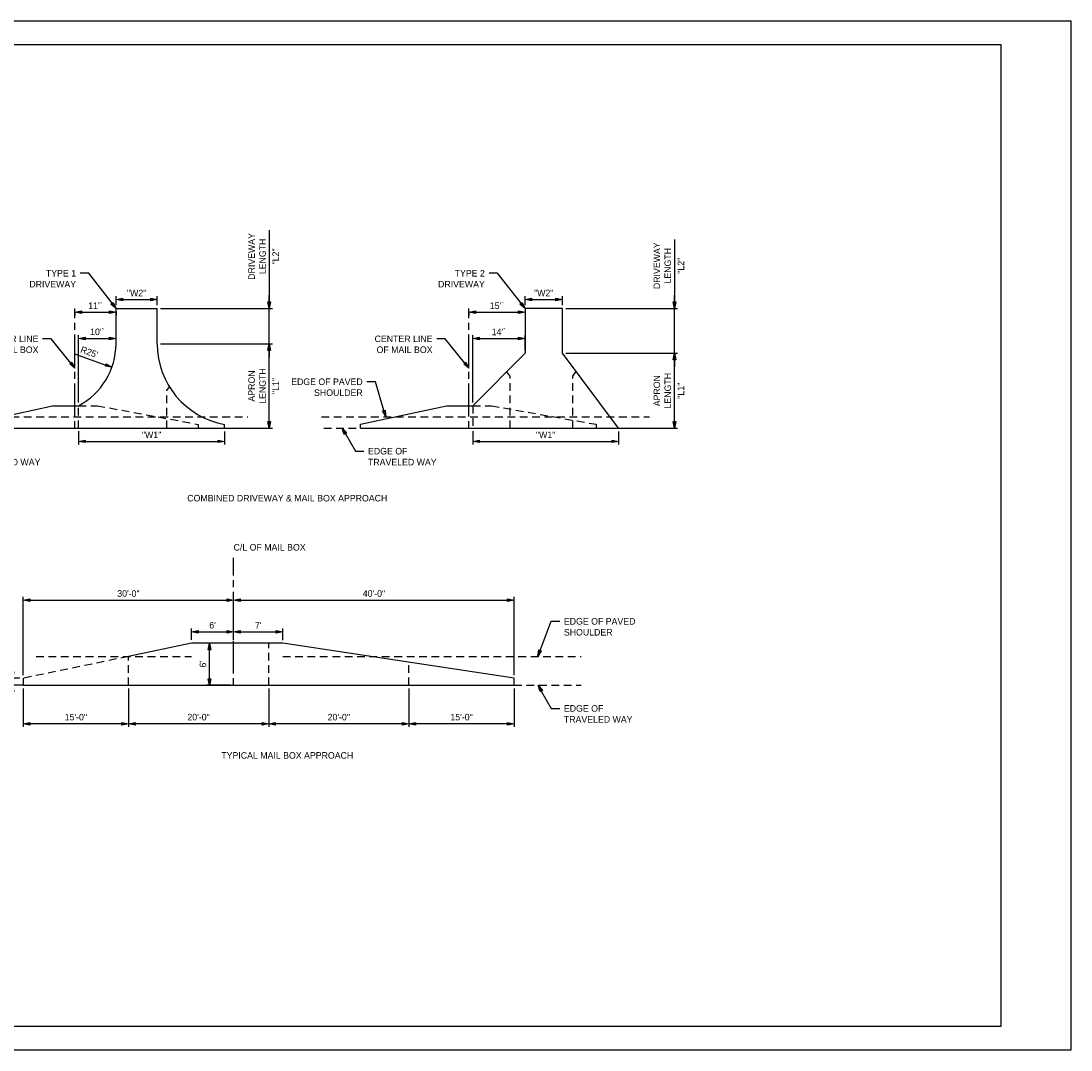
# Model space of a CAD drawing. Header units: feet. Extents: x 0 to 34, y 0 to 22.
# Tile 2 of 2: x 11.6 to 34, y 0 to 22. Entities that reach past the tile are written whole.
import ezdxf
from ezdxf import colors
from ezdxf.entities.mleader import LeaderData, LeaderLine
from ezdxf.math import Vec2, Vec3

# ---------------------------------------------------------------- set-up
doc = ezdxf.new("R2010")
doc.units = ezdxf.units.FT
doc.header["$MEASUREMENT"] = 0
doc.linetypes.add('CL', pattern=[2, 0.3, -0.15, 1.4, -0.15])
doc.linetypes.add('OhDOT_USTN3', pattern=[0.22, 0.165, -0.055])
doc.layers.add('0_Mview', color=7, linetype='Continuous', plot=False)
for name, color, linetype in [('0_Xref', 7, 'Continuous'), ('GE_X_CL', 7, 'CL'), ('PV_X_EOP', 7, 'OhDOT_USTN3'), ('TX_X_1', 7, 'Continuous')]:
    doc.layers.add(name, color=color, linetype=linetype)
doc.styles.add('Slanted-Normal', font='font31.shx', dxfattribs={"height": 0.14})
doc.dimstyles.new('Dec-0  Slanted', dxfattribs={"dimtxt": 0.14, "dimasz": 0.14, "dimexe": 0.07, "dimexo": 0.07, "dimgap": 0.07, "dimtad": 1, "dimdec": 0, "dimzin": 3, "dimdsep": 46, "dimtxsty": 'Slanted-Normal', "dimblk": 'Dim1', "dimcen": 0, "dimclrd": 95, "dimclre": 95, "dimclrt": 7, "dimaunit": 1, "dimadec": 5, "dimazin": 3, "dimtfac": 1, "dimtdec": 0, "dimtmove": 1, "dimatfit": 0, "dimldrblk": 'Dim1', "dimfxl": 1, "dimtolj": 1, "dimtzin": 0, "dimlwd": -1, "dimlwe": -1, "dimarcsym": 0})

# ---------------------------------------------------------------- blocks, each defined once
blk = doc.blocks.new('Dim1')
h = blk.add_hatch(color=4)
h.dxf.hatch_style = 1
h.paths.add_polyline_path([(0, 0), (-1, -0.2), (-1, 0.2)])
at = {"color": 4}
blk.add_lwpolyline([(0, 0), (-1, -0.2), (-1, 0.2), (0, 0)], dxfattribs=at)
blk = doc.blocks.new('*D936')
at = {"layer": 'Defpoints', "color": 0, "transparency": 16777216}
for p in [(11.378, 7.947), (11.606, 7.947), (11.606, 7.797)]:
    blk.add_point(p, dxfattribs=at)
at = {"layer": 'TX_X_1', "color": 95, "linetype": 'Continuous', "transparency": 16777216}
for p, q in [((11.133, 7.946), (11.133, 8.362)), ((11.378, 8.087), (11.378, 8.227)), ((11.378, 7.872), (11.133, 7.946)), ((11.536, 7.947), (11.308, 7.947)), ((11.378, 7.797), (11.378, 7.947)), ((11.378, 7.797), (11.378, 7.947)), ((11.536, 7.797), (11.308, 7.797)), ((11.378, 7.657), (11.378, 7.517))]:
    blk.add_line(p, q, dxfattribs=at)
at = {"layer": 'TX_X_1', "color": 95, "transparency": 16777216, "xscale": 0.14, "yscale": 0.14, "zscale": 0.14}
for p, rotation in [((11.378, 7.947), 270), ((11.378, 7.797), 90)]:
    blk.add_blockref('Dim1', p, dxfattribs=dict(at, rotation=rotation))
at = {"layer": 'TX_X_1', "color": 7, "transparency": 16777216, "insert": (10.993, 8.154), "char_height": 0.14, "attachment_point": 5, "rotation": 90, "style": 'Slanted-Normal'}
blk.add_mtext('\\A1;12"', dxfattribs=at)
blk = doc.blocks.new('*D937')
at = {"layer": 'Defpoints', "color": 0, "transparency": 16777216}
for p in [(16.104, 8.941), (15.203, 8.697), (16.103, 8.696)]:
    blk.add_point(p, dxfattribs=at)
at = {"layer": 'TX_X_1', "color": 95, "linetype": 'Continuous', "transparency": 16777216}
for p, q in [((15.203, 8.767), (15.203, 9.012)), ((16.104, 8.766), (16.104, 9.011)), ((15.343, 8.942), (15.964, 8.941))]:
    blk.add_line(p, q, dxfattribs=at)
at = {"layer": 'TX_X_1', "color": 95, "transparency": 16777216, "xscale": 0.14, "yscale": 0.14, "zscale": 0.14}
for p, rotation in [((15.203, 8.942), 179.9183168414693), ((16.104, 8.941), 359.9183168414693)]:
    blk.add_blockref('Dim1', p, dxfattribs=dict(at, rotation=rotation))
at = {"layer": 'TX_X_1', "color": 7, "transparency": 16777216, "insert": (15.654, 9.081), "char_height": 0.14, "attachment_point": 5, "rotation": 359.9183, "style": 'Slanted-Normal'}
blk.add_mtext("\\A1;6'", dxfattribs=at)
blk = doc.blocks.new('*D938')
at = {"layer": 'Defpoints', "color": 0, "transparency": 16777216}
for p in [(17.153, 8.939), (16.103, 8.696), (17.153, 8.695)]:
    blk.add_point(p, dxfattribs=at)
at = {"layer": 'TX_X_1', "color": 95, "linetype": 'Continuous', "transparency": 16777216}
for p, q in [((16.104, 8.766), (16.104, 9.011)), ((17.153, 8.765), (17.153, 9.009)), ((16.244, 8.94), (17.013, 8.939))]:
    blk.add_line(p, q, dxfattribs=at)
at = {"layer": 'TX_X_1', "color": 95, "transparency": 16777216, "xscale": 0.14, "yscale": 0.14, "zscale": 0.14}
for p, rotation in [((16.104, 8.941), 179.918316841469), ((17.153, 8.939), 359.918316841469)]:
    blk.add_blockref('Dim1', p, dxfattribs=dict(at, rotation=rotation))
at = {"layer": 'TX_X_1', "color": 7, "transparency": 16777216, "insert": (16.629, 9.08), "char_height": 0.14, "attachment_point": 5, "rotation": 359.9183, "style": 'Slanted-Normal'}
blk.add_mtext("\\A1;7'", dxfattribs=at)
blk = doc.blocks.new('*D939')
at = {"layer": 'Defpoints', "color": 0, "transparency": 16777216}
for p in [(19.85, 7.797), (22.1, 7.797), (19.85, 6.976)]:
    blk.add_point(p, dxfattribs=at)
at = {"layer": 'TX_X_1', "color": 95, "linetype": 'Continuous', "transparency": 16777216}
for p, q in [((19.85, 7.727), (19.85, 6.906)), ((22.1, 7.727), (22.1, 6.906)), ((21.96, 6.976), (19.99, 6.976))]:
    blk.add_line(p, q, dxfattribs=at)
at = {"layer": 'TX_X_1', "color": 95, "transparency": 16777216, "xscale": 0.14, "yscale": 0.14, "zscale": 0.14, "rotation": 180}
blk.add_blockref('Dim1', (19.85, 6.976), dxfattribs=at)
at = {"layer": 'TX_X_1', "color": 95, "transparency": 16777216, "xscale": 0.14, "yscale": 0.14, "zscale": 0.14}
blk.add_blockref('Dim1', (22.1, 6.976), dxfattribs=at)
at = {"layer": 'TX_X_1', "color": 7, "transparency": 16777216, "insert": (20.975, 7.116), "char_height": 0.14, "attachment_point": 5, "style": 'Slanted-Normal'}
blk.add_mtext('\\A1;15\'-0"', dxfattribs=at)
blk = doc.blocks.new('*D940')
at = {"layer": 'Defpoints', "color": 0, "transparency": 16777216}
for p in [(16.853, 7.797), (19.85, 7.797), (16.853, 6.976)]:
    blk.add_point(p, dxfattribs=at)
at = {"layer": 'TX_X_1', "color": 95, "linetype": 'Continuous', "transparency": 16777216}
for p, q in [((16.853, 7.727), (16.853, 6.906)), ((19.85, 7.727), (19.85, 6.906)), ((19.71, 6.976), (16.993, 6.976))]:
    blk.add_line(p, q, dxfattribs=at)
at = {"layer": 'TX_X_1', "color": 95, "transparency": 16777216, "xscale": 0.14, "yscale": 0.14, "zscale": 0.14, "rotation": 180}
blk.add_blockref('Dim1', (16.853, 6.976), dxfattribs=at)
at = {"layer": 'TX_X_1', "color": 95, "transparency": 16777216, "xscale": 0.14, "yscale": 0.14, "zscale": 0.14}
blk.add_blockref('Dim1', (19.85, 6.976), dxfattribs=at)
at = {"layer": 'TX_X_1', "color": 7, "transparency": 16777216, "insert": (18.351, 7.116), "char_height": 0.14, "attachment_point": 5, "style": 'Slanted-Normal'}
blk.add_mtext('\\A1;20\'-0"', dxfattribs=at)
blk = doc.blocks.new('*D941')
at = {"layer": 'Defpoints', "color": 0, "transparency": 16777216}
for p in [(13.856, 7.797), (16.853, 7.797), (13.856, 6.976)]:
    blk.add_point(p, dxfattribs=at)
at = {"layer": 'TX_X_1', "color": 95, "linetype": 'Continuous', "transparency": 16777216}
for p, q in [((13.856, 7.727), (13.856, 6.906)), ((16.853, 7.727), (16.853, 6.906)), ((16.713, 6.976), (13.996, 6.976))]:
    blk.add_line(p, q, dxfattribs=at)
at = {"layer": 'TX_X_1', "color": 95, "transparency": 16777216, "xscale": 0.14, "yscale": 0.14, "zscale": 0.14, "rotation": 180}
blk.add_blockref('Dim1', (13.856, 6.976), dxfattribs=at)
at = {"layer": 'TX_X_1', "color": 95, "transparency": 16777216, "xscale": 0.14, "yscale": 0.14, "zscale": 0.14}
blk.add_blockref('Dim1', (16.853, 6.976), dxfattribs=at)
at = {"layer": 'TX_X_1', "color": 7, "transparency": 16777216, "insert": (15.354, 7.116), "char_height": 0.14, "attachment_point": 5, "style": 'Slanted-Normal'}
blk.add_mtext('\\A1;20\'-0"', dxfattribs=at)
blk = doc.blocks.new('*D942')
at = {"layer": 'Defpoints', "color": 0, "transparency": 16777216}
for p in [(11.606, 7.797), (13.856, 7.797), (11.606, 6.976)]:
    blk.add_point(p, dxfattribs=at)
at = {"layer": 'TX_X_1', "color": 95, "linetype": 'Continuous', "transparency": 16777216}
for p, q in [((11.606, 7.727), (11.606, 6.906)), ((13.856, 7.727), (13.856, 6.906)), ((13.716, 6.976), (11.746, 6.976))]:
    blk.add_line(p, q, dxfattribs=at)
at = {"layer": 'TX_X_1', "color": 95, "transparency": 16777216, "xscale": 0.14, "yscale": 0.14, "zscale": 0.14, "rotation": 180}
blk.add_blockref('Dim1', (11.606, 6.976), dxfattribs=at)
at = {"layer": 'TX_X_1', "color": 95, "transparency": 16777216, "xscale": 0.14, "yscale": 0.14, "zscale": 0.14}
blk.add_blockref('Dim1', (13.856, 6.976), dxfattribs=at)
at = {"layer": 'TX_X_1', "color": 7, "transparency": 16777216, "insert": (12.731, 7.116), "char_height": 0.14, "attachment_point": 5, "style": 'Slanted-Normal'}
blk.add_mtext('\\A1;15\'-0"', dxfattribs=at)
blk = doc.blocks.new('*D943')
at = {"layer": 'Defpoints', "color": 0, "transparency": 16777216}
for p in [(16.103, 9.619), (16.103, 8.696), (11.606, 7.947)]:
    blk.add_point(p, dxfattribs=at)
at = {"layer": 'TX_X_1', "color": 95, "linetype": 'Continuous', "transparency": 16777216}
for p, q in [((11.606, 8.017), (11.606, 9.689)), ((16.103, 8.766), (16.103, 9.689)), ((11.746, 9.619), (15.963, 9.619))]:
    blk.add_line(p, q, dxfattribs=at)
at = {"layer": 'TX_X_1', "color": 95, "transparency": 16777216, "xscale": 0.14, "yscale": 0.14, "zscale": 0.14, "rotation": 180}
blk.add_blockref('Dim1', (11.606, 9.619), dxfattribs=at)
at = {"layer": 'TX_X_1', "color": 95, "transparency": 16777216, "xscale": 0.14, "yscale": 0.14, "zscale": 0.14}
blk.add_blockref('Dim1', (16.103, 9.619), dxfattribs=at)
at = {"layer": 'TX_X_1', "color": 7, "transparency": 16777216, "insert": (13.855, 9.759), "char_height": 0.14, "attachment_point": 5, "style": 'Slanted-Normal'}
blk.add_mtext('\\A1;30\'-0"', dxfattribs=at)
blk = doc.blocks.new('*D944')
at = {"layer": 'Defpoints', "color": 0, "transparency": 16777216}
for p in [(22.1, 9.619), (16.103, 8.696), (22.1, 7.947)]:
    blk.add_point(p, dxfattribs=at)
at = {"layer": 'TX_X_1', "color": 95, "linetype": 'Continuous', "transparency": 16777216}
for p, q in [((16.103, 8.766), (16.103, 9.689)), ((22.1, 8.017), (22.1, 9.689)), ((16.243, 9.619), (21.96, 9.619))]:
    blk.add_line(p, q, dxfattribs=at)
at = {"layer": 'TX_X_1', "color": 95, "transparency": 16777216, "xscale": 0.14, "yscale": 0.14, "zscale": 0.14, "rotation": 180}
blk.add_blockref('Dim1', (16.103, 9.619), dxfattribs=at)
at = {"layer": 'TX_X_1', "color": 95, "transparency": 16777216, "xscale": 0.14, "yscale": 0.14, "zscale": 0.14}
blk.add_blockref('Dim1', (22.1, 9.619), dxfattribs=at)
at = {"layer": 'TX_X_1', "color": 7, "transparency": 16777216, "insert": (19.102, 9.759), "char_height": 0.14, "attachment_point": 5, "style": 'Slanted-Normal'}
blk.add_mtext('\\A1;40\'-0"', dxfattribs=at)
blk = doc.blocks.new('*D945')
at = {"layer": 'Defpoints', "color": 0, "transparency": 16777216}
for p in [(15.587, 8.696), (16.103, 8.696), (16.103, 7.797)]:
    blk.add_point(p, dxfattribs=at)
at = {"layer": 'TX_X_1', "color": 95, "linetype": 'Continuous', "transparency": 16777216}
for p, q in [((16.033, 8.696), (15.517, 8.696)), ((15.587, 7.937), (15.587, 8.556)), ((16.033, 7.797), (15.517, 7.797))]:
    blk.add_line(p, q, dxfattribs=at)
at = {"layer": 'TX_X_1', "color": 95, "transparency": 16777216, "xscale": 0.14, "yscale": 0.14, "zscale": 0.14}
for p, rotation in [((15.587, 8.696), 90), ((15.587, 7.797), 270)]:
    blk.add_blockref('Dim1', p, dxfattribs=dict(at, rotation=rotation))
at = {"layer": 'TX_X_1', "color": 7, "transparency": 16777216, "insert": (15.447, 8.247), "char_height": 0.14, "attachment_point": 5, "rotation": 90, "style": 'Slanted-Normal'}
blk.add_mtext("\\A1;6'", dxfattribs=at)
blk = doc.blocks.new('*D946')
at = {"layer": 'Defpoints', "color": 0, "transparency": 16777216}
for p in [(12.09, 15.102), (13.503, 14.598)]:
    blk.add_point(p, dxfattribs=at)
at = {"layer": 'TX_X_1', "color": 95, "linetype": 'Continuous', "transparency": 16777216}
blk.add_line((12.705, 14.883), (13.371, 14.645), dxfattribs=at)
at = {"layer": 'TX_X_1', "color": 95, "transparency": 16777216, "xscale": 0.14, "yscale": 0.14, "zscale": 0.14, "rotation": 340.3920419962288}
blk.add_blockref('Dim1', (13.503, 14.598), dxfattribs=at)
at = {"layer": 'TX_X_1', "color": 7, "transparency": 16777216, "insert": (13.019, 14.92), "char_height": 0.14, "attachment_point": 5, "rotation": 340.392, "style": 'Slanted-Normal'}
blk.add_mtext("\\A1;R25'", dxfattribs=at)
blk = doc.blocks.new('*D947')
at = {"layer": 'Defpoints', "color": 0, "transparency": 16777216}
for p in [(13.59, 15.213), (13.59, 15.095), (12.79, 13.775)]:
    blk.add_point(p, dxfattribs=at)
at = {"layer": 'TX_X_1', "color": 95, "linetype": 'Continuous', "transparency": 16777216}
for p, q in [((12.79, 13.845), (12.79, 15.283)), ((13.59, 15.165), (13.59, 15.283)), ((12.93, 15.213), (13.45, 15.213))]:
    blk.add_line(p, q, dxfattribs=at)
at = {"layer": 'TX_X_1', "color": 95, "transparency": 16777216, "xscale": 0.14, "yscale": 0.14, "zscale": 0.14, "rotation": 180}
blk.add_blockref('Dim1', (12.79, 15.213), dxfattribs=at)
at = {"layer": 'TX_X_1', "color": 95, "transparency": 16777216, "xscale": 0.14, "yscale": 0.14, "zscale": 0.14}
blk.add_blockref('Dim1', (13.59, 15.213), dxfattribs=at)
at = {"layer": 'TX_X_1', "color": 7, "transparency": 16777216, "insert": (13.19, 15.353), "char_height": 0.14, "attachment_point": 5, "style": 'Slanted-Normal'}
blk.add_mtext("\\A1;10'`", dxfattribs=at)
blk = doc.blocks.new('*D948')
at = {"layer": 'Defpoints', "color": 0, "transparency": 16777216}
for p in [(12.71, 15.843), (13.59, 15.856), (13.59, 15.773)]:
    blk.add_point(p, dxfattribs=at)
at = {"layer": 'TX_X_1', "color": 95, "linetype": 'Continuous', "transparency": 16777216}
for p, q in [((12.71, 15.773), (12.71, 15.703)), ((12.85, 15.773), (13.45, 15.773)), ((13.59, 15.786), (13.59, 15.703))]:
    blk.add_line(p, q, dxfattribs=at)
at = {"layer": 'TX_X_1', "color": 95, "transparency": 16777216, "xscale": 0.14, "yscale": 0.14, "zscale": 0.14, "rotation": 180}
blk.add_blockref('Dim1', (12.71, 15.773), dxfattribs=at)
at = {"layer": 'TX_X_1', "color": 95, "transparency": 16777216, "xscale": 0.14, "yscale": 0.14, "zscale": 0.14}
blk.add_blockref('Dim1', (13.59, 15.773), dxfattribs=at)
at = {"layer": 'TX_X_1', "color": 7, "transparency": 16777216, "insert": (13.15, 15.913), "char_height": 0.14, "attachment_point": 5, "style": 'Slanted-Normal'}
blk.add_mtext("\\A1;11'`", dxfattribs=at)
blk = doc.blocks.new('*D949')
at = {"layer": 'Defpoints', "color": 0, "transparency": 16777216}
for p in [(21.132, 15.856), (22.332, 15.856), (22.332, 15.773)]:
    blk.add_point(p, dxfattribs=at)
at = {"layer": 'TX_X_1', "color": 95, "linetype": 'Continuous', "transparency": 16777216}
for p, q in [((21.132, 15.786), (21.132, 15.703)), ((21.272, 15.773), (22.192, 15.773)), ((22.332, 15.786), (22.332, 15.703))]:
    blk.add_line(p, q, dxfattribs=at)
at = {"layer": 'TX_X_1', "color": 95, "transparency": 16777216, "xscale": 0.14, "yscale": 0.14, "zscale": 0.14, "rotation": 180}
blk.add_blockref('Dim1', (21.132, 15.773), dxfattribs=at)
at = {"layer": 'TX_X_1', "color": 95, "transparency": 16777216, "xscale": 0.14, "yscale": 0.14, "zscale": 0.14}
blk.add_blockref('Dim1', (22.332, 15.773), dxfattribs=at)
at = {"layer": 'TX_X_1', "color": 7, "transparency": 16777216, "insert": (21.732, 15.913), "char_height": 0.14, "attachment_point": 5, "style": 'Slanted-Normal'}
blk.add_mtext("\\A1;15'`", dxfattribs=at)
blk = doc.blocks.new('*D950')
at = {"layer": 'Defpoints', "color": 0, "transparency": 16777216}
for p in [(22.332, 15.213), (22.332, 14.895), (21.213, 13.775)]:
    blk.add_point(p, dxfattribs=at)
at = {"layer": 'TX_X_1', "color": 95, "linetype": 'Continuous', "transparency": 16777216}
for p, q in [((21.213, 13.845), (21.213, 15.283)), ((22.332, 14.965), (22.332, 15.283)), ((21.353, 15.213), (22.192, 15.213))]:
    blk.add_line(p, q, dxfattribs=at)
at = {"layer": 'TX_X_1', "color": 95, "transparency": 16777216, "xscale": 0.14, "yscale": 0.14, "zscale": 0.14, "rotation": 180}
blk.add_blockref('Dim1', (21.213, 15.213), dxfattribs=at)
at = {"layer": 'TX_X_1', "color": 95, "transparency": 16777216, "xscale": 0.14, "yscale": 0.14, "zscale": 0.14}
blk.add_blockref('Dim1', (22.332, 15.213), dxfattribs=at)
at = {"layer": 'TX_X_1', "color": 7, "transparency": 16777216, "insert": (21.772, 15.353), "char_height": 0.14, "attachment_point": 5, "style": 'Slanted-Normal'}
blk.add_mtext("\\A1;14'`", dxfattribs=at)
blk = doc.blocks.new('*D952')
at = {"layer": 'Defpoints', "color": 0, "transparency": 16777216}
for p in [(23.132, 16.045), (22.332, 15.856), (23.132, 15.856)]:
    blk.add_point(p, dxfattribs=at)
at = {"layer": 'TX_X_1', "color": 95, "linetype": 'Continuous', "transparency": 16777216}
for p, q in [((22.332, 15.926), (22.332, 16.115)), ((22.472, 16.045), (22.992, 16.045)), ((23.132, 15.926), (23.132, 16.115))]:
    blk.add_line(p, q, dxfattribs=at)
at = {"layer": 'TX_X_1', "color": 95, "transparency": 16777216, "xscale": 0.14, "yscale": 0.14, "zscale": 0.14, "rotation": 180}
blk.add_blockref('Dim1', (22.332, 16.045), dxfattribs=at)
at = {"layer": 'TX_X_1', "color": 95, "transparency": 16777216, "xscale": 0.14, "yscale": 0.14, "zscale": 0.14}
blk.add_blockref('Dim1', (23.132, 16.045), dxfattribs=at)
at = {"layer": 'TX_X_1', "color": 7, "transparency": 16777216, "insert": (22.732, 16.185), "char_height": 0.14, "attachment_point": 5, "style": 'Slanted-Normal'}
blk.add_mtext('\\A1;"W2"', dxfattribs=at)
blk = doc.blocks.new('*D953')
at = {"layer": 'Defpoints', "color": 0, "transparency": 16777216}
for p in [(21.213, 13.3), (24.332, 13.297), (24.332, 13.013)]:
    blk.add_point(p, dxfattribs=at)
at = {"layer": 'TX_X_1', "color": 95, "linetype": 'Continuous', "transparency": 16777216}
for p, q in [((21.213, 13.23), (21.213, 12.943)), ((24.332, 13.227), (24.332, 12.943)), ((21.353, 13.013), (24.192, 13.013))]:
    blk.add_line(p, q, dxfattribs=at)
at = {"layer": 'TX_X_1', "color": 95, "transparency": 16777216, "xscale": 0.14, "yscale": 0.14, "zscale": 0.14, "rotation": 180}
blk.add_blockref('Dim1', (21.213, 13.013), dxfattribs=at)
at = {"layer": 'TX_X_1', "color": 95, "transparency": 16777216, "xscale": 0.14, "yscale": 0.14, "zscale": 0.14}
blk.add_blockref('Dim1', (24.332, 13.013), dxfattribs=at)
at = {"layer": 'TX_X_1', "color": 7, "transparency": 16777216, "insert": (22.772, 13.153), "char_height": 0.14, "attachment_point": 5, "style": 'Slanted-Normal'}
blk.add_mtext('\\A1;"W1"', dxfattribs=at)
blk = doc.blocks.new('*D954')
at = {"layer": 'Defpoints', "color": 0, "transparency": 16777216}
for p in [(12.79, 13.3), (15.91, 13.297), (15.91, 13.013)]:
    blk.add_point(p, dxfattribs=at)
at = {"layer": 'TX_X_1', "color": 95, "linetype": 'Continuous', "transparency": 16777216}
for p, q in [((12.79, 13.23), (12.79, 12.943)), ((15.91, 13.227), (15.91, 12.943)), ((12.93, 13.013), (15.77, 13.013))]:
    blk.add_line(p, q, dxfattribs=at)
at = {"layer": 'TX_X_1', "color": 95, "transparency": 16777216, "xscale": 0.14, "yscale": 0.14, "zscale": 0.14, "rotation": 180}
blk.add_blockref('Dim1', (12.79, 13.013), dxfattribs=at)
at = {"layer": 'TX_X_1', "color": 95, "transparency": 16777216, "xscale": 0.14, "yscale": 0.14, "zscale": 0.14}
blk.add_blockref('Dim1', (15.91, 13.013), dxfattribs=at)
at = {"layer": 'TX_X_1', "color": 7, "transparency": 16777216, "insert": (14.35, 13.153), "char_height": 0.14, "attachment_point": 5, "style": 'Slanted-Normal'}
blk.add_mtext('\\A1;"W1"', dxfattribs=at)
blk = doc.blocks.new('*D955')
at = {"layer": 'Defpoints', "color": 0, "transparency": 16777216}
for p in [(23.132, 15.856), (25.523, 15.856), (23.132, 14.895)]:
    blk.add_point(p, dxfattribs=at)
at = {"layer": 'TX_X_1', "color": 95, "linetype": 'Continuous', "transparency": 16777216}
for p, q in [((25.523, 17.328), (25.523, 15.856)), ((25.523, 15.996), (25.523, 16.136)), ((23.202, 15.856), (25.593, 15.856)), ((25.523, 14.895), (25.523, 15.856)), ((25.523, 14.895), (25.523, 15.856)), ((23.202, 14.895), (25.593, 14.895)), ((25.523, 14.755), (25.523, 14.615))]:
    blk.add_line(p, q, dxfattribs=at)
at = {"layer": 'TX_X_1', "color": 95, "transparency": 16777216, "xscale": 0.14, "yscale": 0.14, "zscale": 0.14}
for p, rotation in [((25.523, 15.856), 270), ((25.523, 14.895), 90)]:
    blk.add_blockref('Dim1', p, dxfattribs=dict(at, rotation=rotation))
at = {"layer": 'TX_X_1', "color": 7, "transparency": 16777216, "char_height": 0.14, "width": 0.49971, "attachment_point": 5, "rotation": 90, "style": 'Slanted-Normal'}
for s, insert in [('\\A1;DRIVEWAY LENGTH', (25.266, 16.767)), ('\\A1;"L2"', (25.663, 16.767))]:
    blk.add_mtext(s, dxfattribs=dict(at, insert=insert))
blk = doc.blocks.new('*D956')
at = {"layer": 'Defpoints', "color": 0, "transparency": 16777216}
for p in [(23.132, 14.895), (25.523, 14.895), (24.332, 13.297)]:
    blk.add_point(p, dxfattribs=at)
at = {"layer": 'TX_X_1', "color": 95, "linetype": 'Continuous', "transparency": 16777216}
for p, q in [((23.202, 14.895), (25.593, 14.895)), ((25.523, 13.437), (25.523, 14.755)), ((24.402, 13.297), (25.593, 13.297))]:
    blk.add_line(p, q, dxfattribs=at)
at = {"layer": 'TX_X_1', "color": 95, "transparency": 16777216, "xscale": 0.14, "yscale": 0.14, "zscale": 0.14}
for p, rotation in [((25.523, 14.895), 90), ((25.523, 13.297), 270)]:
    blk.add_blockref('Dim1', p, dxfattribs=dict(at, rotation=rotation))
at = {"layer": 'TX_X_1', "color": 7, "transparency": 16777216, "char_height": 0.14, "width": 0.85906, "attachment_point": 5, "rotation": 90, "style": 'Slanted-Normal'}
for s, insert in [('\\A1;APRON LENGTH', (25.266, 14.096)), ('\\A1;"L1"', (25.663, 14.096))]:
    blk.add_mtext(s, dxfattribs=dict(at, insert=insert))
blk = doc.blocks.new('*D957')
at = {"layer": 'Defpoints', "color": 0, "transparency": 16777216}
for p in [(14.471, 15.856), (16.862, 15.856), (14.471, 15.095)]:
    blk.add_point(p, dxfattribs=at)
at = {"layer": 'TX_X_1', "color": 95, "linetype": 'Continuous', "transparency": 16777216}
for p, q in [((16.862, 17.528), (16.862, 15.856)), ((16.862, 15.996), (16.862, 16.136)), ((14.541, 15.856), (16.932, 15.856)), ((16.862, 15.095), (16.862, 15.856)), ((16.862, 15.095), (16.862, 15.856)), ((14.541, 15.095), (16.932, 15.095)), ((16.862, 14.955), (16.862, 14.815))]:
    blk.add_line(p, q, dxfattribs=at)
at = {"layer": 'TX_X_1', "color": 95, "transparency": 16777216, "xscale": 0.14, "yscale": 0.14, "zscale": 0.14}
for p, rotation in [((16.862, 15.856), 270), ((16.862, 15.095), 90)]:
    blk.add_blockref('Dim1', p, dxfattribs=dict(at, rotation=rotation))
at = {"layer": 'TX_X_1', "color": 7, "transparency": 16777216, "char_height": 0.14, "width": 0.49971, "attachment_point": 5, "rotation": 90, "style": 'Slanted-Normal'}
for s, insert in [('\\A1;DRIVEWAY LENGTH', (16.605, 16.967)), ('\\A1;"L2"', (17.002, 16.967))]:
    blk.add_mtext(s, dxfattribs=dict(at, insert=insert))
blk = doc.blocks.new('*D958')
at = {"layer": 'Defpoints', "color": 0, "transparency": 16777216}
for p in [(14.471, 15.095), (16.862, 15.095), (15.91, 13.297)]:
    blk.add_point(p, dxfattribs=at)
at = {"layer": 'TX_X_1', "color": 95, "linetype": 'Continuous', "transparency": 16777216}
for p, q in [((14.541, 15.095), (16.932, 15.095)), ((16.862, 13.437), (16.862, 14.955)), ((15.98, 13.297), (16.932, 13.297))]:
    blk.add_line(p, q, dxfattribs=at)
at = {"layer": 'TX_X_1', "color": 95, "transparency": 16777216, "xscale": 0.14, "yscale": 0.14, "zscale": 0.14}
for p, rotation in [((16.862, 15.095), 90), ((16.862, 13.297), 270)]:
    blk.add_blockref('Dim1', p, dxfattribs=dict(at, rotation=rotation))
at = {"layer": 'TX_X_1', "color": 7, "transparency": 16777216, "char_height": 0.14, "width": 0.85906, "attachment_point": 5, "rotation": 90, "style": 'Slanted-Normal'}
for s, insert in [('\\A1;APRON LENGTH', (16.605, 14.196)), ('\\A1;"L1"', (17.002, 14.196))]:
    blk.add_mtext(s, dxfattribs=dict(at, insert=insert))
blk = doc.blocks.new('*D959')
at = {"layer": 'Defpoints', "color": 0, "transparency": 16777216}
for p in [(14.471, 16.045), (13.59, 15.856), (14.471, 15.856)]:
    blk.add_point(p, dxfattribs=at)
at = {"layer": 'TX_X_1', "color": 95, "linetype": 'Continuous', "transparency": 16777216}
for p, q in [((13.59, 15.926), (13.59, 16.115)), ((13.73, 16.045), (14.331, 16.045)), ((14.471, 15.926), (14.471, 16.115))]:
    blk.add_line(p, q, dxfattribs=at)
at = {"layer": 'TX_X_1', "color": 95, "transparency": 16777216, "xscale": 0.14, "yscale": 0.14, "zscale": 0.14, "rotation": 180}
blk.add_blockref('Dim1', (13.59, 16.045), dxfattribs=at)
at = {"layer": 'TX_X_1', "color": 95, "transparency": 16777216, "xscale": 0.14, "yscale": 0.14, "zscale": 0.14}
blk.add_blockref('Dim1', (14.471, 16.045), dxfattribs=at)
at = {"layer": 'TX_X_1', "color": 7, "transparency": 16777216, "insert": (14.031, 16.185), "char_height": 0.14, "attachment_point": 5, "style": 'Slanted-Normal'}
blk.add_mtext('\\A1;"W2"', dxfattribs=at)

msp = doc.modelspace()

# ---------------------------------------------------------------- linework, layer by layer
at = {"layer": '0_Mview'}
for points in [[(0, 22), (34, 22), (34, 0), (0, 0)], [(2, 21.5), (32.5, 21.5), (32.5, 0.5), (2, 0.5)]]:
    msp.add_lwpolyline(points, close=True, dxfattribs=at)
at = {"layer": '0_Xref'}
for centre, radius, start, end in [((12.09, 15.102), 1.5, 297.8096, 359.7281), ((16.217, 15.094), 1.746, 179.9782, 259.8646)]:
    msp.add_arc(centre, radius, start, end, dxfattribs=at)
at = {"layer": 'GE_X_CL', "ltscale": 0.5}
for p, q in [((12.71, 13.297), (12.71, 15.856)), ((21.132, 13.297), (21.132, 15.856)), ((16.103, 7.797), (16.103, 10.526))]:
    msp.add_line(p, q, dxfattribs=at)
at = {"layer": 'PV_X_EOP'}
for p, q in [((22.013, 14.409), (21.938, 14.503)), ((22.013, 13.297), (22.013, 14.409)), ((23.354, 14.409), (23.426, 14.503)), ((23.354, 13.297), (23.354, 14.409)), ((14.679, 14.1), (14.732, 14.175)), ((14.679, 13.297), (14.679, 14.1)), ((12.79, 13.297), (12.79, 13.775)), ((12.79, 13.775), (13.19, 13.775)), ((13.19, 13.775), (15.349, 13.375)), ((21.213, 13.775), (21.213, 13.3)), ((21.213, 13.775), (21.613, 13.775)), ((21.613, 13.775), (23.851, 13.378)), ((9.501, 13.536), (16.404, 13.536)), ((17.979, 13.536), (24.993, 13.536)), ((15.349, 13.375), (15.349, 13.297)), ((15.91, 13.297), (16.399, 13.297)), ((18.029, 13.297), (18.815, 13.297)), ((23.851, 13.378), (23.851, 13.297)), ((24.332, 13.297), (24.985, 13.297)), ((16.853, 7.797), (16.853, 8.695)), ((13.856, 8.414), (11.606, 7.947)), ((11.881, 8.414), (15.203, 8.414)), ((13.856, 7.797), (13.856, 8.414)), ((17.153, 8.414), (23.533, 8.414)), ((19.85, 7.797), (19.85, 8.286)), ((22.1, 7.797), (23.533, 7.797))]:
    msp.add_line(p, q, dxfattribs=at)
at = {"layer": 'TX_X_1'}
for p, q in [((13.59, 15.095), (13.59, 15.856)), ((13.59, 15.856), (14.471, 15.856)), ((14.471, 15.095), (14.471, 15.856)), ((23.132, 15.856), (22.332, 15.856)), ((22.332, 15.856), (22.332, 14.895)), ((23.132, 14.895), (23.132, 15.856)), ((22.332, 14.895), (21.213, 13.775)), ((24.332, 13.297), (23.132, 14.895)), ((10.393, 13.375), (12.232, 13.775)), ((12.232, 13.775), (12.79, 13.775)), ((18.815, 13.378), (20.654, 13.775)), ((20.654, 13.775), (21.213, 13.775)), ((10.393, 13.297), (15.91, 13.297)), ((15.91, 13.297), (15.91, 13.375)), ((18.815, 13.297), (18.815, 13.378)), ((18.815, 13.297), (23.851, 13.297)), ((23.851, 13.297), (24.332, 13.297)), ((15.203, 8.697), (13.856, 8.414)), ((17.153, 8.695), (15.203, 8.697)), ((22.1, 7.947), (17.153, 8.695)), ((11.606, 7.947), (11.606, 7.797)), ((22.1, 7.797), (22.1, 7.947)), ((11.606, 7.797), (10.967, 7.797)), ((11.606, 7.797), (22.1, 7.797))]:
    msp.add_line(p, q, dxfattribs=at)

# ---------------------------------------------------------------- texts
at = {"layer": '0_Xref', "insert": (16.103, 10.676), "char_height": 0.14, "width": 2.43606, "attachment_point": 7, "style": 'Slanted-Normal'}
msp.add_mtext('C/L OF MAIL BOX', dxfattribs=at)
at = {"layer": 'TX_X_1', "char_height": 0.14, "attachment_point": 5, "style": 'Slanted-Normal'}
for s, insert, width in [('COMBINED DRIVEWAY & MAIL BOX APPROACH', (17.25, 11.797), 4.56362), ('TYPICAL MAIL BOX APPROACH', (17.25, 6.297), 3.07473)]:
    msp.add_mtext(s, dxfattribs=dict(at, insert=insert, width=width))

# ---------------------------------------------------------------- dimensions: what is measured, and where the dimension line sits
at = {"layer": 'TX_X_1'}
for base, p1, p2, picture, middle in [((16.862, 15.856), (14.471, 15.095), (14.471, 15.856), '*D957', (16.909, 16.967)), ((25.523, 15.856), (23.132, 14.895), (23.132, 15.856), '*D955', (25.57, 16.767))]:
    dim = msp.add_linear_dim(base=base, p1=p1, p2=p2, angle=90, text='DRIVEWAY LENGTH\\X"L2"', dimstyle='Dec-0  Slanted', override={"dimpost": "'"}, dxfattribs=at)
    dim.commit()
    dim.dimension.update_dxf_attribs({"geometry": picture, "text_midpoint": middle, "dimtype": 160})
for base, p1, p2, text, picture, middle in [((14.471, 16.045), (13.59, 15.856), (14.471, 15.856), '"W2"', '*D959', (14.031, 16.185)), ((23.132, 16.045), (22.332, 15.856), (23.132, 15.856), '"W2"', '*D952', (22.732, 16.185)), ((13.59, 15.773), (12.71, 15.843), (13.59, 15.856), "11'`", '*D948', (13.15, 15.913)), ((22.332, 15.773), (21.132, 15.856), (22.332, 15.856), "15'`", '*D949', (21.732, 15.913)), ((13.59, 15.213), (12.79, 13.775), (13.59, 15.095), "10'`", '*D947', (13.19, 15.353)), ((22.332, 15.213), (21.213, 13.775), (22.332, 14.895), "14'`", '*D950', (21.772, 15.353)), ((15.91, 13.013), (12.79, 13.3), (15.91, 13.297), '"W1"', '*D954', (14.35, 13.153)), ((24.332, 13.013), (21.213, 13.3), (24.332, 13.297), '"W1"', '*D953', (22.772, 13.153)), ((16.103, 9.619), (11.606, 7.947), (16.103, 8.696), '30\'-0"', '*D943', (13.855, 9.759)), ((22.1, 9.619), (16.103, 8.696), (22.1, 7.947), '40\'-0"', '*D944', (19.102, 9.759))]:
    dim = msp.add_linear_dim(base=base, p1=p1, p2=p2, text=text, dimstyle='Dec-0  Slanted', override={"dimpost": "'"}, dxfattribs=at)
    dim.commit()
    dim.dimension.update_dxf_attribs({"geometry": picture, "text_midpoint": middle})
dim = msp.add_radius_dim(center=(12.09, 15.102), mpoint=(13.503, 14.598), text="R25'", dimstyle='Dec-0  Slanted', override={"dimpost": "'"}, dxfattribs=at)
dim.commit()
dim.dimension.update_dxf_attribs({"geometry": '*D946', "text_midpoint": (12.972, 14.788), "dimtype": 164})
for base, p1, p2, picture, middle in [((16.862, 15.095), (15.91, 13.297), (14.471, 15.095), '*D958', (16.862, 14.196)), ((25.523, 14.895), (24.332, 13.297), (23.132, 14.895), '*D956', (25.523, 14.096))]:
    dim = msp.add_linear_dim(base=base, p1=p1, p2=p2, angle=90, text='APRON LENGTH\\X"L1"', dimstyle='Dec-0  Slanted', override={"dimpost": "'"}, dxfattribs=at)
    dim.commit()
    dim.dimension.update_dxf_attribs({"geometry": picture, "text_midpoint": middle})
for p1, p2, distance, text, picture, middle in [((15.203, 8.697), (16.103, 8.696), 0.244, "6'", '*D937', (15.654, 9.081)), ((16.103, 8.696), (17.153, 8.695), 0.244, "7'", '*D938', (16.629, 9.08)), ((16.103, 7.797), (16.103, 8.696), 0.517, "6'", '*D945', (15.447, 8.247)), ((11.606, 7.797), (11.606, 7.947), 0.228, '12"', '*D936', (10.993, 8.016)), ((13.856, 7.797), (11.606, 7.797), 0.822, '15\'-0"', '*D942', (12.731, 7.116)), ((16.853, 7.797), (13.856, 7.797), 0.822, '20\'-0"', '*D941', (15.354, 7.116)), ((19.85, 7.797), (16.853, 7.797), 0.822, '20\'-0"', '*D940', (18.351, 7.116)), ((22.1, 7.797), (19.85, 7.797), 0.822, '15\'-0"', '*D939', (20.975, 7.116))]:
    dim = msp.add_aligned_dim(p1=p1, p2=p2, distance=distance, text=text, dimstyle='Dec-0  Slanted', override={"dimpost": "'"}, dxfattribs=at)
    dim.commit()
    dim.dimension.update_dxf_attribs({"geometry": picture, "text_midpoint": middle})

# ---------------------------------------------------------------- leaders
ml = msp.add_multileader_mtext('Standard', dxfattribs=at)
ml.set_content('TYPE 1 DRIVEWAY', color=256, style='Slanted-Normal')
ml.set_leader_properties()
ml.set_arrow_properties(name='Dim1')
ml.build(insert=Vec2(0, 0))
ml.multileader.update_dxf_attribs({"dogleg_length": 0.18, "arrow_head_size": 0.14})
ctx = ml.context
ctx.base_point, ctx.char_height, ctx.arrow_head_size, ctx.landing_gap_size, ctx.plane_origin = Vec3(11.665, 16.607), 0.14, 0.14, 0.09, Vec3(10.946, 15.856)
ctx.text_align_type = 2
notes = []
notes.append((ctx, [(1, (1, 1, 0), (13.006, 16.607), (-1, 0), 0.18, [(0, [(13.59, 15.856)], 0, [])])]))
ctx.mtext.insert, ctx.mtext.width, ctx.mtext.alignment, ctx.mtext.flow_direction = Vec3(12.736, 16.677), 0.98251, 3, 5
ml = msp.add_multileader_mtext('Standard', dxfattribs=at)
ml.set_content('TYPE 2 DRIVEWAY', color=256, style='Slanted-Normal')
ml.set_leader_properties()
ml.set_arrow_properties(name='Dim1')
ml.build(insert=Vec2(0, 0))
ml.multileader.update_dxf_attribs({"dogleg_length": 0.18, "arrow_head_size": 0.14})
ctx = ml.context
ctx.base_point, ctx.char_height, ctx.arrow_head_size, ctx.landing_gap_size, ctx.plane_origin = Vec3(20.401, 16.607), 0.14, 0.14, 0.09, Vec3(22.332, 15.856)
ctx.text_align_type = 2
notes.append((ctx, [(1, (1, 1, 0), (21.742, 16.607), (-1, 0), 0.18, [(0, [(22.332, 15.856)], 0, [])])]))
ctx.mtext.insert, ctx.mtext.width, ctx.mtext.alignment, ctx.mtext.flow_direction = Vec3(21.472, 16.677), 0.98251, 3, 5
ml = msp.add_multileader_mtext('Standard', dxfattribs=at)
ml.set_content('CENTER LINE OF MAIL BOX', color=256, style='Slanted-Normal')
ml.set_leader_properties()
ml.set_arrow_properties(name='Dim1')
ml.build(insert=Vec2(0, 0))
ml.multileader.update_dxf_attribs({"dogleg_length": 0.18, "arrow_head_size": 0.14})
ctx = ml.context
ctx.base_point, ctx.char_height, ctx.arrow_head_size, ctx.landing_gap_size, ctx.plane_origin = Vec3(10.493, 15.205), 0.14, 0.14, 0.09, Vec3(10.467, 14.454)
ctx.text_align_type = 2
notes.append((ctx, [(1, (1, 1, 0), (12.202, 15.205), (-1, 0), 0.18, [(0, [(12.71, 14.577)], 0, [])])]))
ctx.mtext.insert, ctx.mtext.width, ctx.mtext.alignment, ctx.mtext.flow_direction = Vec3(11.932, 15.275), 1.35029, 3, 5
ml = msp.add_multileader_mtext('Standard', dxfattribs=at)
ml.set_content('CENTER LINE OF MAIL BOX', color=256, style='Slanted-Normal')
ml.set_leader_properties()
ml.set_arrow_properties(name='Dim1')
ml.build(insert=Vec2(0, 0))
ml.multileader.update_dxf_attribs({"dogleg_length": 0.18, "arrow_head_size": 0.14})
ctx = ml.context
ctx.base_point, ctx.char_height, ctx.arrow_head_size, ctx.landing_gap_size, ctx.plane_origin = Vec3(18.915, 15.205), 0.14, 0.14, 0.09, Vec3(18.89, 14.454)
ctx.text_align_type = 2
notes.append((ctx, [(1, (1, 1, 0), (20.624, 15.205), (-1, 0), 0.18, [(0, [(21.132, 14.577)], 0, [])])]))
ctx.mtext.insert, ctx.mtext.width, ctx.mtext.alignment, ctx.mtext.flow_direction = Vec3(20.354, 15.275), 1.35029, 3, 5
ml = msp.add_multileader_mtext('Standard', dxfattribs=at)
ml.set_content('EDGE OF PAVED SHOULDER', color=256, style='Slanted-Normal')
ml.set_leader_properties()
ml.set_arrow_properties(name='Dim1')
ml.build(insert=Vec2(0, 0))
ml.multileader.update_dxf_attribs({"dogleg_length": 0.18, "arrow_head_size": 0.14})
ctx = ml.context
ctx.base_point, ctx.char_height, ctx.arrow_head_size, ctx.landing_gap_size, ctx.plane_origin = Vec3(17.18, 14.287), 0.14, 0.14, 0.09, Vec3(16.461, 13.536)
ctx.text_align_type = 2
notes.append((ctx, [(1, (1, 1, 0), (19.132, 14.287), (-1, 0), 0.18, [(1, [(19.355, 13.536)], 0, [])])]))
ctx.mtext.insert, ctx.mtext.width, ctx.mtext.alignment, ctx.mtext.flow_direction = Vec3(18.862, 14.357), 1.59362, 3, 5
ml = msp.add_multileader_mtext('Standard', dxfattribs=at)
ml.set_content('EDGE OF TRAVELED WAY', color=256, style='Slanted-Normal')
ml.set_leader_properties()
ml.set_arrow_properties(name='Dim1')
ml.build(insert=Vec2(0, 0))
ml.multileader.update_dxf_attribs({"text_right_attachment_type": 3, "dogleg_length": 0.18, "arrow_head_size": 0.14})
ctx = ml.context
ctx.base_point, ctx.char_height, ctx.arrow_head_size, ctx.landing_gap_size, ctx.plane_origin = Vec3(10.416, 12.803), 0.14, 0.14, 0.09, Vec3(9.947, 12.051)
ctx.right_attachment = 3
notes.append((ctx, [(0, (1, 1, 0), (10.236, 12.803), (1, 0), 0.18, [(0, [(9.954, 13.297)], 0, [])])]))
ctx.mtext.insert, ctx.mtext.width, ctx.mtext.flow_direction = Vec3(10.506, 12.873), 1.59362, 5
ml = msp.add_multileader_mtext('Standard', dxfattribs=at)
ml.set_content('EDGE OF TRAVELED WAY', color=256, style='Slanted-Normal')
ml.set_leader_properties()
ml.set_arrow_properties(name='Dim1')
ml.build(insert=Vec2(0, 0))
ml.multileader.update_dxf_attribs({"text_right_attachment_type": 3, "dogleg_length": 0.18, "arrow_head_size": 0.14})
ctx = ml.context
ctx.base_point, ctx.char_height, ctx.arrow_head_size, ctx.landing_gap_size, ctx.plane_origin = Vec3(18.885, 12.803), 0.14, 0.14, 0.09, Vec3(18.415, 12.051)
ctx.right_attachment = 3
notes.append((ctx, [(0, (1, 1, 0), (18.705, 12.803), (1, 0), 0.18, [(0, [(18.422, 13.297)], 0, [])])]))
ctx.mtext.insert, ctx.mtext.width, ctx.mtext.flow_direction = Vec3(18.975, 12.873), 1.59362, 5
ml = msp.add_multileader_mtext('Standard', dxfattribs=at)
ml.set_content('EDGE OF PAVED SHOULDER', color=256, style='Slanted-Normal')
ml.set_leader_properties()
ml.set_arrow_properties(name='Dim1')
ml.build(insert=Vec2(0, 0))
ml.multileader.update_dxf_attribs({"text_right_attachment_type": 3, "dogleg_length": 0.18, "arrow_head_size": 0.14})
ctx = ml.context
ctx.base_point, ctx.char_height, ctx.arrow_head_size, ctx.landing_gap_size, ctx.plane_origin = Vec3(23.072, 9.165), 0.14, 0.14, 0.09, Vec3(22.602, 8.414)
ctx.right_attachment = 3
notes.append((ctx, [(0, (1, 1, 0), (22.892, 9.165), (1, 0), 0.18, [(0, [(22.602, 8.414)], 0, [])])]))
ctx.mtext.insert, ctx.mtext.width, ctx.mtext.flow_direction = Vec3(23.162, 9.235), 1.59362, 5
ml = msp.add_multileader_mtext('Standard', dxfattribs=at)
ml.set_content('EDGE OF TRAVELED WAY', color=256, style='Slanted-Normal')
ml.set_leader_properties()
ml.set_arrow_properties(name='Dim1')
ml.build(insert=Vec2(0, 0))
ml.multileader.update_dxf_attribs({"text_right_attachment_type": 3, "dogleg_length": 0.18, "arrow_head_size": 0.14})
ctx = ml.context
ctx.base_point, ctx.char_height, ctx.arrow_head_size, ctx.landing_gap_size, ctx.plane_origin = Vec3(23.072, 7.303), 0.14, 0.14, 0.09, Vec3(22.602, 6.551)
ctx.right_attachment = 3
notes.append((ctx, [(0, (1, 1, 0), (22.892, 7.303), (1, 0), 0.18, [(0, [(22.61, 7.797)], 0, [])])]))
ctx.mtext.insert, ctx.mtext.width, ctx.mtext.flow_direction = Vec3(23.162, 7.373), 1.59362, 5
for ctx, leaders in notes:
    for number, flags, end, landing, length, lines in leaders:
        leader = LeaderData()
        leader.index, (leader.has_last_leader_line, leader.has_dogleg_vector, leader.attachment_direction) = number, flags
        leader.last_leader_point, leader.dogleg_vector, leader.dogleg_length = Vec3(end), Vec3(landing), length
        for number, points, colour, breaks in lines:
            line = LeaderLine()
            line.index, line.vertices, line.color, line.breaks = number, Vec3.list(points), colors.encode_raw_color(colour), breaks
            leader.lines.append(line)
        ctx.leaders.append(leader)

doc.saveas('drawing.dxf')
